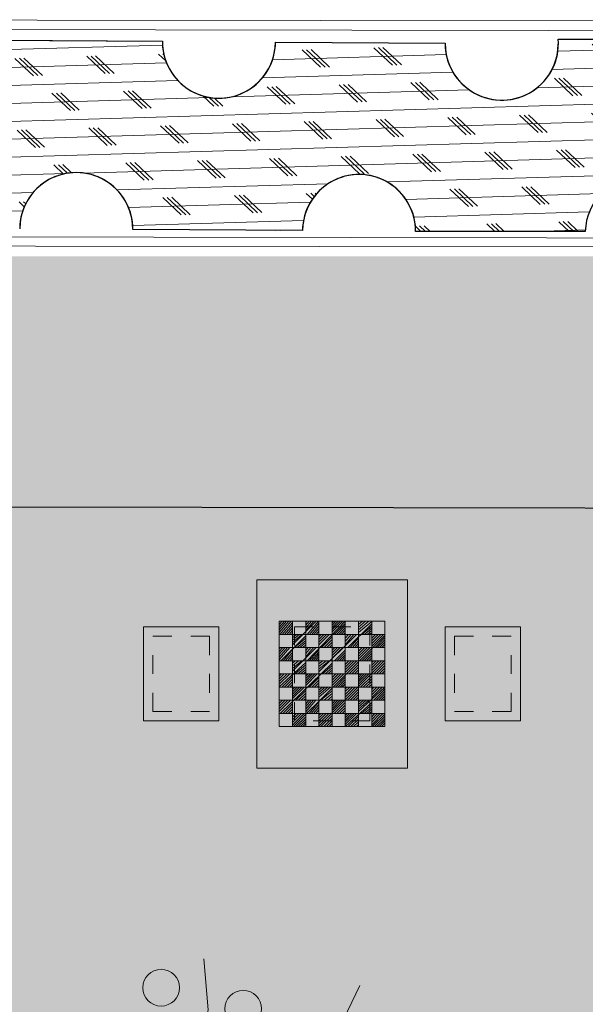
# Model space of a CAD drawing. Extents: x 6601440 to 6601733, y 5738487 to 5738717.
# Tile 54 of 129: x 6601540.54 to 6601543.54, y 5738626.86 to 5738632.09. Entities that reach past the tile are written whole.
import ezdxf

# ---------------------------------------------------------------- set-up
doc = ezdxf.new("R2010")
doc.units = 0
doc.linetypes.add('HIDDEN2', pattern=[4.762499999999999, 3.175, -1.5875])
doc.linetypes.add('PRZER3-1', pattern=[4, 3, -1])
doc.layers.get('0').update_dxf_attribs({"linetype": 'CONTINUOUS'})
doc.layers.add('Bases', color=2, linetype='CONTINUOUS', lineweight=0)
doc.layers.add('Losas', color=4, linetype='CONTINUOUS', lineweight=0)
for name, color, linetype, lineweight, true_color in [('GSLKRW', 7, 'CONTINUOUS', 25, 0x0a0909), ('GSSKOA', 7, 'PRZER3-1', 18, 0x0a0909), ('MM_A_PZT_ zieleń', 7, 'CONTINUOUS', 30, 0x008f00), ('Z_zielen', 7, 'CONTINUOUS', 0, 0x008f00), ('ZZ- zywopłot', 7, 'CONTINUOUS', 9, 0x208000)]:
    doc.layers.add(name, color=color, linetype=linetype, lineweight=lineweight, true_color=true_color)

# ---------------------------------------------------------------- blocks, each defined once
blk = doc.blocks.new('PGROM-B09X0104')
at = {"color": 0}
for points in [[(-12.45807869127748, 11.51821696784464), (54.2532419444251, 329.306925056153), (197.3193396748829, 564.5736513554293), (215.5202199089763, 633.3996904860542)], [(-12.45807869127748, 11.51821696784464), (192.2098361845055, 313.9634429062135), (406.4076939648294, 524.608984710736)]]:
    blk.add_lwpolyline(points, dxfattribs=at)
for centre in [(146.2243047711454, 615.7185918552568), (243.3048710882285, 549.2301692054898)]:
    blk.add_circle(centre, 25.54751745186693, dxfattribs=at)
blk = doc.blocks.new('A$Cbb605042')
at = {"layer": 'Losas', "lineweight": 5, "ltscale": 0.05}
h = blk.add_hatch(dxfattribs=at)
h.set_pattern_fill('LINE', scale=0.003, angle=45)
h.set_pattern_definition([(45, (-180.4179082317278, -104.9665972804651), (-0.006735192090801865, 0.006735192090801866), [])])
h.paths.add_polyline_path([(0.7900000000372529, 0.03000000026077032), (0.7199999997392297, 0.03000000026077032), (0.7199999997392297, -0.0400000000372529), (0.7900000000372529, -0.0400000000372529)])
h.paths.add_polyline_path([(0.9299999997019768, 0.03000000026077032), (0.8600000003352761, 0.03000000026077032), (0.8600000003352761, -0.0400000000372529), (0.9299999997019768, -0.0400000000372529)])
h.paths.add_polyline_path([(1.070000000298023, 0.03000000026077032), (1, 0.03000000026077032), (1, -0.0400000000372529), (1.070000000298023, -0.0400000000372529)])
h.paths.add_polyline_path([(1.209999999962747, 0.03000000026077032), (1.139999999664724, 0.03000000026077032), (1.139999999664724, -0.0400000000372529), (1.209999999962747, -0.0400000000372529)])
h.paths.add_polyline_path([(0.8600000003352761, -0.0400000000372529), (0.7900000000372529, -0.0400000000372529), (0.7900000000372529, -0.1100000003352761), (0.8600000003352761, -0.1100000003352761)])
h.paths.add_polyline_path([(1, -0.0400000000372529), (0.9299999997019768, -0.0400000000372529), (0.9299999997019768, -0.1100000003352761), (1, -0.1100000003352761)])
h.paths.add_polyline_path([(1.139999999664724, -0.0400000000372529), (1.070000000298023, -0.0400000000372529), (1.070000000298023, -0.1100000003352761), (1.139999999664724, -0.1100000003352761)])
h.paths.add_polyline_path([(1.28000000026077, -0.0400000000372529), (1.209999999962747, -0.0400000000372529), (1.209999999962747, -0.1100000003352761), (1.28000000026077, -0.1100000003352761)])
h.paths.add_polyline_path([(1.209999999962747, -0.1100000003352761), (1.139999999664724, -0.1100000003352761), (1.139999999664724, -0.1799999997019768), (1.209999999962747, -0.1799999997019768)])
h.paths.add_polyline_path([(1.070000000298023, -0.1100000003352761), (1, -0.1100000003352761), (1, -0.1799999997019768), (1.070000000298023, -0.1799999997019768)])
h.paths.add_polyline_path([(0.9299999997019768, -0.1100000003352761), (0.8600000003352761, -0.1100000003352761), (0.8600000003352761, -0.1799999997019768), (0.9299999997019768, -0.1799999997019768)])
h.paths.add_polyline_path([(0.7900000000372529, -0.1100000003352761), (0.7199999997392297, -0.1100000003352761), (0.7199999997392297, -0.1799999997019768), (0.7900000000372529, -0.1799999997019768)])
h.paths.add_polyline_path([(0.8600000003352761, -0.1799999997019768), (0.7900000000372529, -0.1799999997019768), (0.7900000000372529, -0.25), (0.8600000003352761, -0.25)])
h.paths.add_polyline_path([(1, -0.1799999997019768), (0.9299999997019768, -0.1799999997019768), (0.9299999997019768, -0.25), (1, -0.25)])
h.paths.add_polyline_path([(1.139999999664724, -0.1799999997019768), (1.070000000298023, -0.1799999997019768), (1.070000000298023, -0.25), (1.139999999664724, -0.25)])
h.paths.add_polyline_path([(1.28000000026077, -0.1799999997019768), (1.209999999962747, -0.1799999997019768), (1.209999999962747, -0.25), (1.28000000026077, -0.25)])
h.paths.add_polyline_path([(1.209999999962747, -0.25), (1.139999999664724, -0.25), (1.139999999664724, -0.3200000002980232), (1.209999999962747, -0.3200000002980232)])
h.paths.add_polyline_path([(1.070000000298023, -0.25), (1, -0.25), (1, -0.3200000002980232), (1.070000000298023, -0.3200000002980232)])
h.paths.add_polyline_path([(0.9299999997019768, -0.25), (0.8600000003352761, -0.25), (0.8600000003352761, -0.3200000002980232), (0.9299999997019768, -0.3200000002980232)])
h.paths.add_polyline_path([(0.7900000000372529, -0.25), (0.7199999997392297, -0.25), (0.7199999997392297, -0.3200000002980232), (0.7900000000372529, -0.3200000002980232)])
h.paths.add_polyline_path([(0.8600000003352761, -0.3200000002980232), (0.7900000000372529, -0.3200000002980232), (0.7900000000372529, -0.3899999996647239), (0.8600000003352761, -0.3899999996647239)])
h.paths.add_polyline_path([(1, -0.3200000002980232), (0.9299999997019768, -0.3200000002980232), (0.9299999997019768, -0.3899999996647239), (1, -0.3899999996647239)])
h.paths.add_polyline_path([(1.139999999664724, -0.3200000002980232), (1.070000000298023, -0.3200000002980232), (1.070000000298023, -0.3899999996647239), (1.139999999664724, -0.3899999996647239)])
h.paths.add_polyline_path([(1.28000000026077, -0.3200000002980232), (1.209999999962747, -0.3200000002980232), (1.209999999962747, -0.3899999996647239), (1.28000000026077, -0.3899999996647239)])
h.paths.add_polyline_path([(1.209999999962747, -0.3899999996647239), (1.139999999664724, -0.3899999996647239), (1.139999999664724, -0.4599999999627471), (1.209999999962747, -0.4599999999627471)])
h.paths.add_polyline_path([(1.070000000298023, -0.3899999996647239), (1, -0.3899999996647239), (1, -0.4599999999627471), (1.070000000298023, -0.4599999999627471)])
h.paths.add_polyline_path([(0.9299999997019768, -0.3899999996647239), (0.8600000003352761, -0.3899999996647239), (0.8600000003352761, -0.4599999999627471), (0.9299999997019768, -0.4599999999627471)])
h.paths.add_polyline_path([(0.7900000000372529, -0.3899999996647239), (0.7199999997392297, -0.3899999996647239), (0.7199999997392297, -0.4599999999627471), (0.7900000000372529, -0.4599999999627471)])
h.paths.add_polyline_path([(0.8600000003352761, -0.4599999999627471), (0.7900000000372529, -0.4599999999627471), (0.7900000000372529, -0.5300000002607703), (0.8600000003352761, -0.5300000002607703)])
h.paths.add_polyline_path([(1, -0.4599999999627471), (0.9299999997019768, -0.4599999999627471), (0.9299999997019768, -0.5300000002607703), (1, -0.5300000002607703)])
h.paths.add_polyline_path([(1.139999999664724, -0.4599999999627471), (1.070000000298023, -0.4599999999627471), (1.070000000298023, -0.5300000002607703), (1.139999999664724, -0.5300000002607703)])
h.paths.add_polyline_path([(1.28000000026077, -0.4599999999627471), (1.209999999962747, -0.4599999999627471), (1.209999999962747, -0.5300000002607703), (1.28000000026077, -0.5300000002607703)])
at = {"layer": 'Bases', "color": 7, "linetype": 'HIDDEN2', "ltscale": 0.025}
for points in [[(0.7999999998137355, 0), (1.200000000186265, 0), (1.200000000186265, -0.5), (0.7999999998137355, -0.5)], [(0.04999999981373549, -0.04999999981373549), (0.349999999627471, -0.04999999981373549), (0.349999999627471, -0.4500000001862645), (0.04999999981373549, -0.4500000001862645)], [(1.950000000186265, -0.04999999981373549), (1.650000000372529, -0.04999999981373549), (1.650000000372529, -0.4500000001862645), (1.950000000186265, -0.4500000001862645)]]:
    blk.add_lwpolyline(points, close=True, dxfattribs=at)
at = {"layer": 'Losas', "color": 7, "lineweight": 5, "ltscale": 0.05}
for p, q in [((0.7900000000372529, -0.5300000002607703), (0.7900000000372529, 0.03000000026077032)), ((0.8600000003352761, -0.5300000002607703), (0.8600000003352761, 0.03000000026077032)), ((0.9299999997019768, -0.5300000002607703), (0.9299999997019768, 0.03000000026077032)), ((1, -0.5300000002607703), (1, 0.03000000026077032)), ((1.070000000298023, -0.5300000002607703), (1.070000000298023, 0.03000000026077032)), ((1.139999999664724, -0.5300000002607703), (1.139999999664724, 0.03000000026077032)), ((1.209999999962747, -0.5300000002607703), (1.209999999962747, 0.03000000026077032)), ((0.7199999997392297, -0.0400000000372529), (1.28000000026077, -0.0400000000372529)), ((0.7199999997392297, -0.1100000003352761), (1.28000000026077, -0.1100000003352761)), ((0.7199999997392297, -0.1799999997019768), (1.28000000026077, -0.1799999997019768)), ((0.7199999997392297, -0.25), (1.28000000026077, -0.25)), ((0.7199999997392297, -0.3200000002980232), (1.28000000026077, -0.3200000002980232)), ((0.7199999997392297, -0.3899999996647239), (1.28000000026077, -0.3899999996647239)), ((0.7199999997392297, -0.4599999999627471), (1.28000000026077, -0.4599999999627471))]:
    blk.add_line(p, q, dxfattribs=at)
at = {"layer": 'Losas', "color": 7, "ltscale": 0.05}
for points in [[(0.599999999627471, 0.25), (1.400000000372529, 0.25), (1.400000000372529, -0.75), (0.599999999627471, -0.75)], [(0, 0), (0.400000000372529, 0), (0.400000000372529, -0.5), (0, -0.5)], [(0.7199999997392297, -0.5300000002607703), (1.28000000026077, -0.5300000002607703), (1.28000000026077, 0.03000000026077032), (0.7199999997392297, 0.03000000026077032)], [(2, 0), (1.599999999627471, 0), (1.599999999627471, -0.5), (2, -0.5)]]:
    blk.add_lwpolyline(points, close=True, dxfattribs=at)

msp = doc.modelspace()

# ---------------------------------------------------------------- hatches: boundary and pattern name
h = msp.add_hatch()
h.set_pattern_fill('GRASS', color=3, scale=0.02, angle=90)
h.set_pattern_definition([(180, (-0.01457085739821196, -0.01240670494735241), (-0.3592102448, -0.3592102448), [0.09525, -0.6231704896]), (135, (-0.01457085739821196, -0.01240670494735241), (-0.3592102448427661, -0.3592102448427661), [0.09525, -0.41275]), (225, (-0.01457085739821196, -0.01240670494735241), (0.3592102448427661, -0.3592102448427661), [0.09525, -0.41275])])
h.paths.add_polyline_path([(6601537.720839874, 5738630.830022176), (6601567.94633752, 5738630.841624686), (6601567.94633752, 5738621.883142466), (6601550.513447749, 5738621.883142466), (6601550.41234334, 5738621.883142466), (6601550.391977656, 5738605.237173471), (6601547.879651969, 5738600.802994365), (6601546.810442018, 5738599.975763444), (6601546.810442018, 5738600.998728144), (6601537.7488291, 5738601.06009545), (6601537.7488291, 5738604.39247499), (6601532.44869588, 5738604.39247499), (6601532.44869588, 5738607.032517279), (6601538.858376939, 5738607.032517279), (6601538.858376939, 5738614.572824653), (6601532.483220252, 5738614.572824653), (6601532.483220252, 5738620.870199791), (6601537.724663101, 5738620.870199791)])
at = {"layer": 'ZZ- zywopłot', "ltscale": 5}
h = msp.add_hatch(dxfattribs=at)
h.set_pattern_fill('CORK', color=256, scale=0.03, angle=1.695449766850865, style=0)
h.set_pattern_definition([(1.695449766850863, (6601539.22559951, 5738631.987283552), (-0.002818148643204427, 0.09520830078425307), []), (136.6954497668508, (6601539.274612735, 5738631.941088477), (-0.1847803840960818, -0.1960529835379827), [0.1347039, -0.1347039]), (136.6954497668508, (6601539.29841481, 5738631.941793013), (-0.1847803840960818, -0.1960529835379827), [0.1347039, -0.1347039]), (136.6954497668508, (6601539.322216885, 5738631.94249755), (-0.1847803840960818, -0.1960529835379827), [0.1347039, -0.1347039])])
edge = h.paths.add_edge_path()
edge.add_line((6601542.640758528, 5738630.963982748), (6601543.540741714, 5738630.963308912))
edge.add_arc((6601543.840688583, 5738630.955762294), 0.300041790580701, -0.3825408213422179, 178.5587509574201, ccw=False)
edge.add_line((6601544.140723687, 5738630.953759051), (6601544.218667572, 5738630.95322779))
edge.add_line((6601544.218667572, 5738630.95322779), (6601544.225483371, 5738631.953204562))
edge.add_line((6601544.225483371, 5738631.953204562), (6601543.397556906, 5738631.958847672))
edge.add_arc((6601543.097563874, 5738631.960892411), 0.3000000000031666, 179.6094803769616, 359.609480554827, ccw=False)
edge.add_line((6601542.797570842, 5738631.962937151), (6601541.897591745, 5738631.96907137))
edge.add_arc((6601541.597598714, 5738631.971116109), 0.3000000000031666, 179.6094803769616, 359.609480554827, ccw=False)
edge.add_line((6601541.297605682, 5738631.973160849), (6601540.397626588, 5738631.979295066))
edge.add_arc((6601540.097633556, 5738631.981339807), 0.300000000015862, 179.6094803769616, 359.6094801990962, ccw=False)
edge.add_line((6601539.797640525, 5738631.983384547), (6601539.22559951, 5738631.987283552))
edge.add_line((6601539.22559951, 5738631.987283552), (6601539.220651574, 5738631.261349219))
edge.add_arc((6601539.340835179, 5738630.986474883), 0.2999999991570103, -0.3905198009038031, 113.61644419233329, ccw=False)
edge.add_line((6601539.640828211, 5738630.984430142), (6601540.540807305, 5738630.978295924))
edge.add_arc((6601540.840800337, 5738630.976251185), 0.3000000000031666, -0.3905194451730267, 179.6094805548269, ccw=False)
edge.add_line((6601541.140793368, 5738630.974206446), (6601542.040772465, 5738630.968072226))
edge.add_arc((6601542.340765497, 5738630.966027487), 0.3000000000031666, -0.3905194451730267, 179.6094805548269, ccw=False)

# ---------------------------------------------------------------- linework, layer by layer
at = {"layer": 'GSLKRW', "linetype": 'Continuous', "lineweight": 25, "elevation": 10.18}
msp.add_lwpolyline([(6601533.947567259, 5738599.78833915), (6601536.618022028, 5738599.781382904), (6601540.08824677, 5738599.848332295), (6601543.298826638, 5738599.83401077), (6601546.119064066, 5738599.877782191, 0.362657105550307), (6601550.370856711, 5738606.856936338), (6601551.085386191, 5738623.990566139, 0.149493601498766), (6601550.080390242, 5738626.892864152, 0.203771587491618), (6601544.554383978, 5738629.492903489), (6601536.426304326, 5738629.507905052), (6601533.721209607, 5738629.486431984)], format="xyb", dxfattribs=at)
at = {"layer": 'GSSKOA', "linetype": 'PRZER3-1', "lineweight": 18, "ltscale": 0.5}
msp.add_line((6601544.554383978, 5738629.492903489, 10.18), (6601536.426304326, 5738629.507905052, 10.18), dxfattribs=at)
at = {"layer": 'MM_A_PZT_ zieleń'}
for p, q in [((6601543.397556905, 5738631.983704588), (6601544.225483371, 5738631.986825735)), ((6601540.397626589, 5738631.979295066), (6601541.297605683, 5738631.973160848)), ((6601541.897591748, 5738631.969071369), (6601542.79757084, 5738631.962937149)), ((6601542.040772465, 5738630.968072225), (6601541.140793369, 5738630.974206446)), ((6601543.540826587, 5738630.963308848), (6601542.640758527, 5738630.963982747))]:
    msp.add_line(p, q, dxfattribs=at)
for points in [[(6601540.397626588, 5738631.979295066), (6601541.297605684, 5738631.973160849)], [(6601541.897591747, 5738631.96907137), (6601542.79757084, 5738631.962937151)], [(6601542.040772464, 5738630.968072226), (6601541.14079337, 5738630.974206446)], [(6601543.540826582, 5738630.963308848), (6601542.640758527, 5738630.963982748)]]:
    msp.add_lwpolyline(points, dxfattribs=at)
for centre, radius, start, end in [((6601541.597598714, 5738631.971116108), 0.3, 179.6094804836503, 359.6094804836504), ((6601541.597598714, 5738631.971116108), 0.3, 179.6094804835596, 359.6094804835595), ((6601543.097563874, 5738631.960892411), 0.3, 179.6094804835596, 359.6094804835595), ((6601543.097979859, 5738631.961302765), 0.300413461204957, 179.688283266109, 4.276514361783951), ((6601540.840800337, 5738630.976251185), 0.3, 359.6094804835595, 179.6094804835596), ((6601540.840800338, 5738630.976251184), 0.3, 359.6094804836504, 179.6094804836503), ((6601542.340765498, 5738630.966027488), 0.3, 359.6094804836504, 179.6094804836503), ((6601542.340765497, 5738630.966027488), 0.3, 359.6094804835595, 179.6094804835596), ((6601543.840800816, 5738630.955645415), 0.300156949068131, 2.2629507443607, 178.5369862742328)]:
    msp.add_arc(centre, radius, start, end, dxfattribs=at)
at = {"layer": 'ZZ- zywopłot', "ltscale": 5}
for points in [[(6601539.12628341, 5738632.087962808), (6601569.228527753, 5738632.052520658), (6601569.22034881, 5738630.852548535), (6601539.118104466, 5738630.887990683)], [(6601539.17594146, 5738632.03762318), (6601567.299233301, 5738631.989104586), (6601567.291735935, 5738630.889130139), (6601539.168444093, 5738630.937648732)]]:
    msp.add_lwpolyline(points, close=True, dxfattribs=at)

# ---------------------------------------------------------------- block references
at = {"color": 3}
msp.add_blockref('A$Cbb605042', (6601541.1977045, 5738628.864842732), dxfattribs=at)
at = {"layer": 'Z_zielen', "xscale": 0.003821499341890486, "yscale": 0.003821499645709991, "zscale": 0.003821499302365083, "rotation": 19.90995491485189}
msp.add_blockref('PGROM-B09X0104', (6601541.56688375, 5738624.546211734), dxfattribs=at)

doc.saveas('drawing.dxf')
